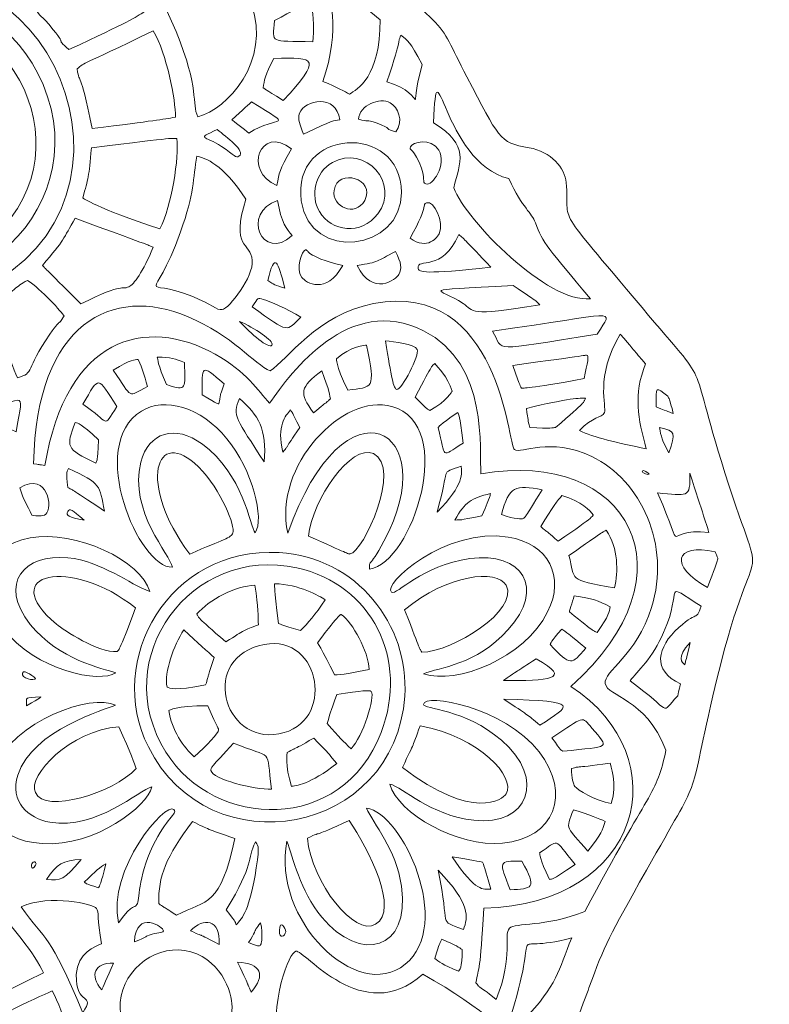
# Model space of a CAD drawing. Header units: inches. Extents: x 24 to 844, y 44 to 821.
# Tile 4 of 5: x 607 to 844, y 303 to 615. Entities that reach past the tile are written whole.
import ezdxf

# ---------------------------------------------------------------- set-up
doc = ezdxf.new("R2010")
doc.units = ezdxf.units.IN
doc.header["$MEASUREMENT"] = 0
doc.layers.add('Layer 1', color=7, linetype='Continuous')

msp = doc.modelspace()

# ---------------------------------------------------------------- linework, layer by layer
at = {"layer": 'Layer 1', "lineweight": 0}
for points, knots in [([(805.5, 345.81), (793.53, 324.5), (792.35, 322.42), (787.32, 308.6), (784.67, 301.33), (762.88, 244.6), (762.07, 241.9), (759.72, 233.99), (755.29, 213.09), (753.63, 211.59), (749.79, 208.12), (726.66, 210.12), (719.3, 203.53), (697.52, 184.05), (697.07, 179.56), (690.16, 177.04), (688.97, 177.47), (691.17, 175.37), (659.79, 195.78), (652.49, 195.78), (651.85, 196.6), (644.31, 192.7), (623.06, 181.73), (642.34, 187), (599.68, 199.52), (582.22, 204.64), (588.27, 200.49), (567.72, 221.21), (563.19, 241.92), (564.52, 240.27), (557.85, 248.77), (546.63, 263.09), (547.69, 262.17), (528.18, 272.92), (514.1, 280.68), (519.44, 280.46), (496.4, 280.19), (474.13, 291.97), (475.64, 291.25), (474.82, 294.48), (470.84, 310.23), (480.76, 296.52), (448.31, 338.26), (437.37, 352.33), (437.6, 353.79), (427.26, 355.05), (397.25, 358.69), (407.42, 355.65), (389.48, 364.18), (376.51, 370.34), (379.85, 369.41), (359.13, 367), (324.28, 362.96), (338.94, 364.49), (310.96, 353.71), (292.58, 346.63), (283.47, 352.09), (265.88, 343.82), (233.25, 328.48), (252.3, 336.95), (223.28, 311.89), (211.28, 310.49), (162.87, 312.96), (155.39, 308.4), (152.56, 306.67), (149.36, 302.88), (142.32, 297.03), (139.78, 294.92), (141.49, 295.9), (114.83, 280.22), (114.83, 280.22), (85.86, 280.29), (85.86, 280.29), (66.63, 293.45), (67.39, 292.75), (65.44, 295.06), (53.96, 308.55), (61.91, 305.04), (68.4, 318.7), (69.54, 321.1), (69.44, 320.28), (72.5, 338.91), (73.61, 345.62), (73.89, 347.34), (71.88, 352.44), (67.29, 364.13), (56.36, 383.58), (55.89, 385.48), (55.15, 388.5), (56.36, 403.28), (55.03, 412.4), (54.08, 418.84), (50.45, 423.5), (46.47, 430.24), (44.25, 433.99), (44.59, 431.76), (41.76, 446.17), (38.03, 465.22), (25.37, 475.76), (25.54, 481.66), (25.63, 484.59), (31.55, 494.84), (31.65, 500.71), (31.74, 506), (25.48, 526.45), (24.84, 530.47), (24.39, 533.32), (30.53, 572.11), (32.51, 576.19), (33.98, 577.25), (74.37, 599.7), (77.43, 600.57), (82.68, 602.06), (100.58, 601.9), (104.59, 603.28), (106.7, 604.01), (128.92, 614.39), (135.07, 617.02), (143, 620.41), (172.56, 629.34), (174.29, 629.95), (183.38, 633.15), (184.33, 631.07), (192.47, 642.95), (205.69, 662.25), (199.4, 651.97), (205.52, 662.36), (205.88, 684.12), (205.66, 688.46), (206.93, 690.31), (207.7, 691.43), (231.13, 704.15), (240.27, 709.05), (248.63, 713.53), (249.31, 713.56), (253.74, 722.03), (258.37, 730.9), (254.91, 726.54), (271.67, 741.51), (284.45, 752.91), (283.95, 751.89), (284.86, 752.43), (288.49, 752.3), (305.07, 747.84), (305.23, 747.75), (309.43, 745.59), (311.08, 732.11), (321.74, 731.6), (335.47, 730.93), (339.33, 732.33), (343.87, 737.57), (343.99, 737.71), (353.67, 749.56), (355.57, 755.7), (356.39, 758.3), (363.51, 779.13), (364.37, 783.59), (365.8, 791.04), (364.18, 800.32), (366.21, 802.45), (368.19, 804.52), (408.19, 806.02), (412.07, 805.98), (415.01, 805.94), (413.04, 806.66), (446.5, 793.09), (458.38, 788.27), (486.47, 795.25), (490.51, 793.12), (491.92, 792.39), (494.81, 788.65), (494.92, 786.31), (495.04, 783.69), (494.15, 783.75), (476.5, 751.6), (467.7, 735.58), (473.26, 732.85), (485.99, 721.16), (507.12, 701.77), (496.94, 708.57), (536.52, 689.37), (576.69, 669.86), (578.17, 657.32), (597.66, 728.98), (619.17, 808.07), (602.9, 821.48), (614.78, 817.41), (617.88, 816.35), (632.29, 783.15), (634.07, 775.58), (638.11, 758.41), (638.84, 750.82), (642.46, 746.48), (645.93, 742.31), (661.86, 736.13), (663.79, 733.55), (665.63, 731.07), (668.3, 710.08), (669.69, 706.37), (671.66, 701.12), (679.36, 693.18), (681.21, 689.17), (682.01, 687.45), (687.93, 662.61), (688.74, 659.59), (690.66, 652.45), (692.05, 651.72), (701.22, 644.51), (746.39, 608.97), (737.9, 617.31), (748.67, 596.96), (758.86, 577.71), (758.65, 576.06), (768.35, 574.48), (775.21, 573.35), (779.79, 567.96), (780.13, 563.46), (781.17, 549.62), (775.86, 557.58), (804.16, 523.89), (827.22, 496.42), (817.84, 511.27), (830.39, 471.63), (844.45, 427.22), (840.38, 460.72), (826.57, 400.98), (818.24, 364.92), (823.75, 378.23), (805.5, 345.81)], [0, 0, 0, 0, 1, 1, 1, 2, 2, 2, 3, 3, 3, 4, 4, 4, 5, 5, 5, 6, 6, 6, 7, 7, 7, 8, 8, 8, 9, 9, 9, 10, 10, 10, 11, 11, 11, 12, 12, 12, 13, 13, 13, 14, 14, 14, 15, 15, 15, 16, 16, 16, 17, 17, 17, 18, 18, 18, 19, 19, 19, 20, 20, 20, 21, 21, 21, 22, 22, 22, 23, 23, 23, 24, 24, 24, 25, 25, 25, 26, 26, 26, 27, 27, 27, 28, 28, 28, 29, 29, 29, 30, 30, 30, 31, 31, 31, 32, 32, 32, 33, 33, 33, 34, 34, 34, 35, 35, 35, 36, 36, 36, 37, 37, 37, 38, 38, 38, 39, 39, 39, 40, 40, 40, 41, 41, 41, 42, 42, 42, 43, 43, 43, 44, 44, 44, 45, 45, 45, 46, 46, 46, 47, 47, 47, 48, 48, 48, 49, 49, 49, 50, 50, 50, 51, 51, 51, 52, 52, 52, 53, 53, 53, 54, 54, 54, 55, 55, 55, 56, 56, 56, 57, 57, 57, 58, 58, 58, 59, 59, 59, 60, 60, 60, 61, 61, 61, 62, 62, 62, 63, 63, 63, 64, 64, 64, 65, 65, 65, 66, 66, 66, 67, 67, 67, 68, 68, 68, 69, 69, 69, 70, 70, 70, 71, 71, 71, 72, 72, 72, 73, 73, 73, 74, 74, 74, 75, 75, 75, 76, 76, 76, 76]), ([(560.41, 627.25), (533.25, 620.59), (512.97, 591.7), (522.25, 562.27), (530.63, 535.71), (559.62, 516.37), (588.92, 527.26), (653.25, 551.19), (620.86, 642.08), (560.41, 627.25)], [0, 0, 0, 0, 1, 1, 1, 2, 2, 2, 3, 3, 3, 3]), ([(663.43, 584.32), (672.78, 586.56), (686.67, 601.94), (680.47, 619.78), (673.28, 640.46), (649.34, 643.1), (639.82, 638.56), (642.68, 631.74), (648.68, 630.18), (656.52, 611.25), (664.09, 592.98), (661.35, 588.53), (663.43, 584.32)], [0, 0, 0, 0, 1, 1, 1, 2, 2, 2, 3, 3, 3, 4, 4, 4, 4]), ([(611.91, 618.61), (613.79, 615.39), (613.27, 617.34), (617.62, 611.87), (622.51, 605.71), (617.74, 610.11), (622.54, 605.55), (641.72, 614.41), (643.65, 615.71), (646.54, 617.61), (644.13, 622.68), (636.08, 633.94), (629.35, 638.99), (612.6, 620.38), (612.68, 619.81), (611.91, 618.61)], [0, 0, 0, 0, 1, 1, 1, 2, 2, 2, 3, 3, 3, 4, 4, 4, 5, 5, 5, 5]), ([(703.02, 595.52), (707.75, 593.63), (709.97, 592.25), (711.49, 591.47), (713.8, 592.9), (721.26, 596.9), (721.2, 615.02), (687.41, 641.76), (714.84, 628.65), (703.02, 595.52)], [0, 0, 0, 0, 1, 1, 1, 2, 2, 2, 3, 3, 3, 3]), ([(532.5, 599.27), (549.18, 627.75), (598.08, 632.99), (614.39, 594.54), (631.96, 553.1), (584.78, 513.51), (546.87, 539.05), (528.39, 551.51), (520.54, 578.85), (532.5, 599.27)], [0, 0, 0, 0, 1, 1, 1, 2, 2, 2, 3, 3, 3, 3]), ([(533.11, 575.52), (533.38, 543.62), (572.11, 526.44), (596.21, 544.54), (630.22, 570.07), (605.42, 624.75), (564.06, 615), (543.66, 610.19), (532.97, 592.24), (533.11, 575.52)], [0, 0, 0, 0, 1, 1, 1, 2, 2, 2, 3, 3, 3, 3]), ([(687.73, 614.75), (687.15, 607.22), (685.79, 608.44), (699.91, 608.06), (700.11, 611.8), (700.36, 615.14), (699.2, 620.6), (697.13, 619.94), (699.81, 621.27), (687.73, 614.75)], [0, 0, 0, 0, 1, 1, 1, 2, 2, 2, 3, 3, 3, 3]), ([(656.33, 584.18), (656.44, 589.58), (653.62, 604.18), (649.29, 611.53), (625.3, 599.76), (627.93, 601.94), (625.2, 599.43), (626.17, 593.55), (625.81, 600.89), (629.94, 580.6), (650.26, 583.13), (652.02, 583.43), (656.33, 584.18)], [0, 0, 0, 0, 1, 1, 1, 2, 2, 2, 3, 3, 3, 4, 4, 4, 4]), ([(727.74, 610.09), (726.42, 607.1), (728.53, 610.91), (723.32, 595.41), (737.39, 591.11), (729.36, 582.99), (734.52, 600.86), (730.45, 608.38), (730.04, 608.33), (727.74, 610.09)], [0, 0, 0, 0, 1, 1, 1, 2, 2, 2, 3, 3, 3, 3]), ([(770.34, 550.74), (769.14, 554.16), (766.49, 554.93), (761.91, 564.72), (740.65, 570.22), (739.11, 610.17), (738.12, 582.39), (749.86, 574.97), (746.45, 570.21), (744.51, 561.81), (748.5, 551.24), (774.25, 525.28), (787.79, 526.69), (774.51, 542.65), (772.58, 544.39), (770.34, 550.74)], [0, 0, 0, 0, 1, 1, 1, 2, 2, 2, 3, 3, 3, 4, 4, 4, 5, 5, 5, 5]), ([(687.53, 602.79), (684.59, 597.33), (684.49, 595.84), (684.15, 593.5), (685.8, 592.35), (683.69, 593.7), (690.48, 589.44), (702.87, 602.97), (700.91, 603.14), (687.53, 602.79)], [0, 0, 0, 0, 1, 1, 1, 2, 2, 2, 3, 3, 3, 3]), ([(679.61, 579.17), (688.9, 585.17), (694.69, 580.01), (680.45, 589.08), (680.04, 588.7), (677.55, 586.4), (674.24, 583.35), (674.6, 583.07), (678.18, 580.28), (679.61, 579.17)], [0, 0, 0, 0, 1, 1, 1, 2, 2, 2, 3, 3, 3, 3]), ([(708.36, 583.39), (707.43, 591.58), (697.15, 589.81), (695.65, 585.42), (695, 583.52), (695.73, 581.78), (696.93, 578.81), (706.58, 583.38), (706.31, 583.03), (708.36, 583.39)], [0, 0, 0, 0, 1, 1, 1, 2, 2, 2, 3, 3, 3, 3]), ([(726.17, 579.49), (728.72, 583.04), (726.83, 587.43), (724.34, 588.76), (721, 590.54), (714.78, 588.02), (714.27, 583.51), (717.82, 582.49), (716.33, 583.66), (720.21, 582.27), (725, 580.55), (722.61, 580.42), (726.17, 579.49)], [0, 0, 0, 0, 1, 1, 1, 2, 2, 2, 3, 3, 3, 4, 4, 4, 4]), ([(670.95, 574.93), (675.33, 572.08), (675.41, 571.13), (676.45, 571.81), (678.83, 573.37), (672.38, 577.94), (669.58, 580.24), (662.65, 577.12), (665.58, 578.43), (670.95, 574.93)], [0, 0, 0, 0, 1, 1, 1, 2, 2, 2, 3, 3, 3, 3]), ([(688.45, 562.57), (689.37, 566.97), (688.97, 566.93), (693.11, 574.15), (683, 581.89), (677.83, 566.98), (688.45, 562.57)], [0, 0, 0, 0, 1, 1, 1, 2, 2, 2, 2]), ([(727.9, 560.35), (727.78, 582.75), (692.91, 580.72), (696.21, 557.67), (699.02, 538.11), (728.01, 541.75), (727.9, 560.35)], [0, 0, 0, 0, 1, 1, 1, 2, 2, 2, 2]), ([(656.81, 577.38), (654.56, 577.5), (658.58, 578), (629.7, 574.51), (628.92, 564.89), (628.74, 564.99), (626.98, 558.65), (627.18, 558.53), (630.95, 555.53), (651.43, 548.84), (655.24, 556.17), (657.47, 571.61), (656.81, 577.38)], [0, 0, 0, 0, 1, 1, 1, 2, 2, 2, 3, 3, 3, 4, 4, 4, 4]), ([(735.61, 563.05), (737.74, 562.07), (742.35, 569.32), (739.77, 573.7), (737.31, 577.89), (731.23, 576.19), (730.81, 574.81), (730.38, 573.39), (731.27, 574.93), (733.49, 569.93), (736.02, 564.26), (734.16, 563.72), (735.61, 563.05)], [0, 0, 0, 0, 1, 1, 1, 2, 2, 2, 3, 3, 3, 4, 4, 4, 4]), ([(706.08, 569.85), (716.34, 575.61), (727.7, 563.19), (720.42, 553.57), (715.22, 546.69), (705.7, 547.93), (701.95, 554.3), (698.99, 559.31), (700.46, 566.7), (706.08, 569.85)], [0, 0, 0, 0, 1, 1, 1, 2, 2, 2, 3, 3, 3, 3]), ([(661.86, 527.39), (667.69, 525.01), (669.46, 522.97), (671.11, 523.26), (673.43, 523.65), (681.13, 533.73), (680.68, 538.83), (680.16, 544.72), (673.73, 542.52), (678.66, 558.27), (671.23, 569.53), (665.87, 571.11), (663.14, 571.88), (661.86, 564.67), (662.41, 560.29), (657.94, 547.85), (649.04, 523.05), (644.93, 534.29), (661.86, 527.39)], [0, 0, 0, 0, 1, 1, 1, 2, 2, 2, 3, 3, 3, 4, 4, 4, 5, 5, 5, 6, 6, 6, 6]), ([(716.28, 557.82), (719.96, 564.66), (707.72, 568.29), (706.58, 561.02), (705.77, 555.89), (713.35, 552.37), (716.28, 557.82)], [0, 0, 0, 0, 1, 1, 1, 2, 2, 2, 2]), ([(730.68, 545.87), (736.18, 541.87), (739.41, 546.16), (739.99, 547.52), (741.36, 550.75), (738.39, 558.04), (735.84, 557.06), (734.36, 556.49), (736.95, 557.3), (730.68, 545.87)], [0, 0, 0, 0, 1, 1, 1, 2, 2, 2, 3, 3, 3, 3]), ([(688.69, 557.79), (677.04, 554.06), (683.8, 538), (693.28, 546.74), (691.68, 548.66), (689.81, 550.81), (688.69, 557.79)], [0, 0, 0, 0, 1, 1, 1, 2, 2, 2, 2]), ([(614.18, 537.26), (614.99, 536.44), (614.18, 537.26), (626.36, 525.08), (640.73, 532.22), (638.87, 529.24), (641.61, 530.52), (643.14, 531.23), (646.06, 535.16), (649.29, 542.99), (646.89, 544.03), (651.67, 542.25), (624.57, 552.18), (620.72, 545.53), (621.28, 545.43), (614.18, 537.26)], [0, 0, 0, 0, 1, 1, 1, 2, 2, 2, 3, 3, 3, 4, 4, 4, 5, 5, 5, 5]), ([(756.27, 536.66), (748.31, 545.17), (747.92, 545.43), (746.07, 547.06), (740.92, 534.89), (732.76, 539.81), (733.19, 536.42), (733.37, 535), (735.25, 534.44), (756.27, 536.66)], [0, 0, 0, 0, 1, 1, 1, 2, 2, 2, 3, 3, 3, 3]), ([(709.35, 537.26), (696.89, 540.18), (698.76, 542.33), (697.52, 542.15), (696.41, 541.99), (694.36, 536.12), (696.35, 533.48), (697.65, 531.75), (704.11, 527.78), (709.35, 537.26)], [0, 0, 0, 0, 1, 1, 1, 2, 2, 2, 3, 3, 3, 3]), ([(685.58, 532.48), (687.59, 531.16), (687.77, 531.03), (690.96, 530.09), (688.88, 538.67), (687.74, 541.71), (685.58, 532.48)], [0, 0, 0, 0, 1, 1, 1, 2, 2, 2, 2]), ([(713.88, 537.26), (718.69, 527.14), (726.3, 532.89), (727.12, 534.36), (728.22, 536.34), (727.84, 538.01), (726.06, 541.67), (719.78, 538.54), (721.01, 538.29), (713.88, 537.26)], [0, 0, 0, 0, 1, 1, 1, 2, 2, 2, 3, 3, 3, 3]), ([(621.12, 521.32), (620.49, 522.1), (613.79, 529.95), (609.45, 532.49), (605.24, 530.47), (606.19, 529.22), (598.3, 525.55), (599.22, 522.1), (603.77, 506.95), (606.26, 501.69), (611.91, 503.33), (608.47, 503.73), (616.6, 515.52), (620.94, 521.82), (618.56, 517.14), (621.12, 521.32)], [0, 0, 0, 0, 1, 1, 1, 2, 2, 2, 3, 3, 3, 4, 4, 4, 5, 5, 5, 5]), ([(811.71, 383.79), (805.22, 400.67), (793.09, 400.57), (792.48, 404.94), (791.93, 408.77), (802.42, 413.78), (807.15, 428.93), (813.35, 448.79), (803.85, 469.25), (788.2, 476.76), (774.85, 483.15), (765.91, 477.5), (763.71, 478.98), (761.8, 480.26), (759.05, 532.81), (719.12, 525.17), (701.02, 521.71), (691.91, 507.37), (686.32, 503.85), (681.39, 506.06), (674.35, 515.07), (660.33, 521.02), (636.53, 531.1), (612.24, 519.37), (611.43, 474.45), (614.76, 473.97), (611.43, 474.45), (615, 473.94), (621.75, 514.55), (646.77, 521.43), (668.95, 509.13), (678.85, 503.64), (682.43, 497.63), (686.18, 493.67), (693.14, 503.7), (711.39, 528.36), (734.92, 516.56), (755.87, 506.05), (752.45, 478.59), (753.1, 471.24), (799.85, 479.51), (821.9, 439.73), (781.58, 404), (816.17, 381.44), (804.03, 335.01), (754, 333.79), (752.87, 313.28), (752.43, 315.51), (751.48, 310.23), (753.79, 307.44), (751.17, 310.38), (757.96, 304.89), (763.63, 319.31), (760, 325.14), (762.17, 327.44), (764.04, 329.4), (773.32, 327.64), (785.98, 332.78), (806.91, 371.99), (808.59, 369.37), (811.71, 383.79)], [0, 0, 0, 0, 1, 1, 1, 2, 2, 2, 3, 3, 3, 4, 4, 4, 5, 5, 5, 6, 6, 6, 7, 7, 7, 8, 8, 8, 9, 9, 9, 10, 10, 10, 11, 11, 11, 12, 12, 12, 13, 13, 13, 14, 14, 14, 15, 15, 15, 16, 16, 16, 17, 17, 17, 18, 18, 18, 19, 19, 19, 20, 20, 20, 20]), ([(763.32, 530.93), (731.66, 529.06), (739.61, 530.48), (747.45, 525.22), (751.04, 522.81), (748.6, 520.83), (771.72, 524.82), (770.47, 526.06), (772.47, 524.7), (763.32, 530.93)], [0, 0, 0, 0, 1, 1, 1, 2, 2, 2, 3, 3, 3, 3]), ([(696.09, 520.9), (691.81, 523.55), (685.97, 526), (684.16, 526.49), (682.27, 526.99), (682.64, 527.24), (680.69, 524.12), (692.56, 515.56), (691.32, 516.29), (696.09, 520.9)], [0, 0, 0, 0, 1, 1, 1, 2, 2, 2, 3, 3, 3, 3]), ([(756.75, 516.48), (760.72, 509.91), (755.01, 510.04), (789.94, 515.52), (795.51, 524.28), (796.9, 521.86), (756.75, 516.48)], [0, 0, 0, 0, 1, 1, 1, 2, 2, 2, 2]), ([(686.86, 512), (687.82, 513.33), (681.09, 517.59), (676.65, 519.55), (680.23, 515.71), (685.9, 510.68), (686.86, 512)], [0, 0, 0, 0, 1, 1, 1, 2, 2, 2, 2]), ([(797.23, 515.48), (789.11, 501.85), (793.03, 492.51), (792.19, 490.67), (791.36, 488.86), (788.49, 489.58), (784.33, 484.96), (788.55, 482.95), (796.58, 480.96), (805.47, 479.23), (802.85, 488.66), (801.37, 496.44), (805.22, 506.09), (801.61, 510.36), (804.17, 507.36), (797.23, 515.48)], [0, 0, 0, 0, 1, 1, 1, 2, 2, 2, 3, 3, 3, 4, 4, 4, 5, 5, 5, 5]), ([(716.87, 512.05), (716.59, 512.01), (711.76, 511.65), (707.36, 507.73), (707.37, 507.64), (706.92, 506.18), (710.91, 497.75), (718.86, 498.94), (719.83, 497.61), (716.87, 512.05)], [0, 0, 0, 0, 1, 1, 1, 2, 2, 2, 3, 3, 3, 3]), ([(726.48, 498.01), (728.04, 497.77), (733.74, 508.9), (732.91, 510.66), (732.03, 512.51), (725.6, 513.04), (722.84, 513.38), (724.76, 501.74), (725.37, 498.18), (726.48, 498.01)], [0, 0, 0, 0, 1, 1, 1, 2, 2, 2, 3, 3, 3, 3]), ([(650.6, 508.24), (650.77, 507.36), (650.6, 506.24), (653.46, 499.52), (660.36, 497.3), (659.24, 498.31), (659.23, 506.52), (656.22, 507.75), (654.9, 508.13), (650.6, 508.24)], [0, 0, 0, 0, 1, 1, 1, 2, 2, 2, 3, 3, 3, 3]), ([(786.57, 508.8), (786.38, 508.88), (787.51, 508.93), (763.2, 505.61), (765.89, 497.89), (765.42, 499.53), (765.93, 498.45), (766.65, 498.47), (767.72, 498.04), (785.76, 501.43), (786.86, 506.46), (787.47, 508.87), (786.57, 508.8)], [0, 0, 0, 0, 1, 1, 1, 2, 2, 2, 3, 3, 3, 4, 4, 4, 4]), ([(647.49, 498.93), (646.42, 503.04), (646.01, 504.12), (644.51, 507.52), (643.3, 507.33), (642.4, 507.68), (636.63, 504.06), (643.08, 494.93), (640.82, 495.5), (647.49, 498.93)], [0, 0, 0, 0, 1, 1, 1, 2, 2, 2, 3, 3, 3, 3]), ([(670.09, 493.45), (671.09, 498.4), (670.07, 494.45), (671.73, 499.81), (664.2, 506.39), (664.78, 505.49), (664.81, 496.3), (670.2, 492.94), (669.64, 493.61), (670.09, 493.45)], [0, 0, 0, 0, 1, 1, 1, 2, 2, 2, 3, 3, 3, 3]), ([(743.98, 497.5), (742.46, 502.06), (739.6, 505), (738.48, 506.21), (737.33, 504.96), (738.41, 507.19), (732.27, 495.58), (736.95, 490.8), (735.79, 492.06), (736.87, 491.32), (742.51, 494.36), (743.93, 497.43), (743.98, 497.5)], [0, 0, 0, 0, 1, 1, 1, 2, 2, 2, 3, 3, 3, 4, 4, 4, 4]), ([(637.82, 492.6), (631.45, 502.31), (632.49, 502.56), (626.96, 493.32), (635.89, 487.7), (632.99, 485.09), (637.82, 492.6)], [0, 0, 0, 0, 1, 1, 1, 2, 2, 2, 2]), ([(717.84, 441.14), (731.37, 443.13), (745.69, 486.82), (724.9, 492.63), (709.33, 496.99), (687.23, 473.92), (691.91, 452.48), (709.88, 503.75), (741.62, 485.61), (722.39, 449.96), (717.37, 440.64), (717.82, 444.41), (717.84, 441.14)], [0, 0, 0, 0, 1, 1, 1, 2, 2, 2, 3, 3, 3, 4, 4, 4, 4]), ([(702.66, 503.94), (695.8, 498.63), (695.44, 497.03), (700.03, 490.57), (705.79, 495.3), (703.17, 493.02), (705.44, 495), (705.27, 495.82), (705.11, 497.66), (702.66, 503.94)], [0, 0, 0, 0, 1, 1, 1, 2, 2, 2, 3, 3, 3, 3]), ([(587.79, 483.29), (593.31, 487.9), (597.87, 488.34), (605.94, 484.6), (608, 499.96), (610.82, 494.04), (587.84, 489.88), (581.57, 488.74), (575.56, 490.12), (587.79, 483.29)], [0, 0, 0, 0, 1, 1, 1, 2, 2, 2, 3, 3, 3, 3]), ([(812.34, 495.86), (808.33, 498.92), (808.63, 499.26), (808.57, 492.48), (813.53, 490.54), (811.71, 491.26), (814.04, 490.34), (812.83, 495.23), (812.61, 495.17), (812.34, 495.86)], [0, 0, 0, 0, 1, 1, 1, 2, 2, 2, 3, 3, 3, 3]), ([(681.58, 452.57), (684.6, 457.05), (680.77, 472.6), (672.66, 482.42), (664.35, 492.47), (652.85, 495.67), (645.54, 491.13), (628.08, 480.31), (644.81, 441.38), (655.37, 441.73), (654.78, 445.54), (641.47, 459.42), (645.4, 474.97), (647.8, 484.5), (656.3, 486.99), (664.87, 480.69), (677.75, 471.21), (680.06, 454.69), (681.58, 452.57)], [0, 0, 0, 0, 1, 1, 1, 2, 2, 2, 3, 3, 3, 4, 4, 4, 5, 5, 5, 6, 6, 6, 6]), ([(684.45, 475.04), (685.35, 485.34), (682.64, 489.91), (676.63, 495.11), (674.17, 489.6), (675.75, 488.68), (684.45, 475.04)], [0, 0, 0, 0, 1, 1, 1, 2, 2, 2, 2]), ([(767.5, 492), (768.09, 487.84), (767.94, 488.7), (768.57, 485.91), (775.32, 485.56), (776.02, 485.89), (776.7, 485.96), (786.81, 494.61), (785.44, 493.71), (786.27, 495.21), (784.66, 495.25), (781.05, 495.35), (767.5, 492)], [0, 0, 0, 0, 1, 1, 1, 2, 2, 2, 3, 3, 3, 4, 4, 4, 4]), ([(695.73, 485.91), (692.96, 491.63), (693.54, 490.32), (692.75, 491.52), (691.22, 489.67), (688.32, 486.49), (690.37, 478.2), (692.71, 481.09), (690.36, 478.2), (695.73, 485.91)], [0, 0, 0, 0, 1, 1, 1, 2, 2, 2, 3, 3, 3, 3]), ([(745.76, 490.69), (739.48, 486.5), (739.85, 486.21), (739.56, 485.91), (742.04, 476.04), (740.18, 476.43), (747.44, 481.02), (746.08, 491.13), (746.4, 488.88), (745.76, 490.69)], [0, 0, 0, 0, 1, 1, 1, 2, 2, 2, 3, 3, 3, 3]), ([(601.76, 471.54), (609.67, 478.65), (593.01, 486.85), (590.22, 475.74), (593.42, 474.38), (594.13, 475.46), (597.59, 473.95), (600.55, 472.67), (598.54, 472.82), (601.76, 471.54)], [0, 0, 0, 0, 1, 1, 1, 2, 2, 2, 3, 3, 3, 3]), ([(624.57, 487.58), (621.62, 479.66), (621.6, 479.3), (631.12, 474.67), (631.7, 476.4), (631.48, 474.14), (631.97, 482.09), (626.14, 487.55), (625.71, 487.12), (624.57, 487.58)], [0, 0, 0, 0, 1, 1, 1, 2, 2, 2, 3, 3, 3, 3]), ([(660.87, 445.91), (671.89, 450.72), (673.93, 450.99), (674.53, 452.57), (675.28, 454.53), (671.07, 466.1), (663.63, 473.47), (650.21, 486.76), (644.06, 468.26), (660.87, 445.91)], [0, 0, 0, 0, 1, 1, 1, 2, 2, 2, 3, 3, 3, 3]), ([(809.64, 485.91), (810.17, 483.15), (810.45, 481.86), (812.63, 477.91), (814.85, 484.39), (814.76, 484.75), (809.64, 485.91)], [0, 0, 0, 0, 1, 1, 1, 2, 2, 2, 2]), ([(711.59, 445.92), (715.92, 446.51), (728.13, 473.42), (719.03, 477.7), (712.15, 480.94), (699.67, 463.28), (698.48, 451.52), (710.9, 446.08), (711.21, 445.87), (711.59, 445.92)], [0, 0, 0, 0, 1, 1, 1, 2, 2, 2, 3, 3, 3, 3]), ([(739.2, 459.17), (747.97, 467.76), (747, 471.91), (746.84, 473.73), (739.76, 471.05), (743.55, 474.11), (739.2, 459.17)], [0, 0, 0, 0, 1, 1, 1, 2, 2, 2, 2]), ([(610.89, 458.25), (612.4, 457.95), (614.25, 457.69), (615.26, 458.51), (617.56, 460.39), (616.15, 472.01), (607.04, 466.91), (608.16, 463.02), (609.33, 461.52), (610.89, 458.25)], [0, 0, 0, 0, 1, 1, 1, 2, 2, 2, 3, 3, 3, 3]), ([(633.88, 459.52), (632.19, 467.7), (632.98, 468.15), (622.42, 473.02), (622.25, 472.47), (621.41, 471.96), (622.3, 466.93), (624.56, 465.71), (621.63, 467.58), (633.88, 459.52)], [0, 0, 0, 0, 1, 1, 1, 2, 2, 2, 3, 3, 3, 3]), ([(806.42, 471.23), (806.46, 471.41), (804.31, 472.8), (804.13, 472.17), (804, 471.68), (806.3, 470.65), (806.42, 471.23)], [0, 0, 0, 0, 1, 1, 1, 2, 2, 2, 2]), ([(819.23, 471.5), (819.59, 463.29), (818.42, 464.48), (809.05, 465.26), (818.84, 443.2), (809.51, 454.67), (825.32, 452.76), (824.84, 454.26), (823.3, 459.1), (819.23, 471.5)], [0, 0, 0, 0, 1, 1, 1, 2, 2, 2, 3, 3, 3, 3]), ([(766.51, 457.11), (767.39, 458.08), (766.42, 456.31), (772.51, 466.21), (764.04, 467.94), (761.94, 467.38), (759.61, 458.45), (763.9, 456.64), (766.2, 457.11), (766.51, 457.11)], [0, 0, 0, 0, 1, 1, 1, 2, 2, 2, 3, 3, 3, 3]), ([(753.41, 457.97), (756.53, 465.41), (755.73, 463.6), (756.15, 465.02), (749.92, 463.64), (748.18, 462.38), (744.81, 456.66), (747.28, 456.75), (745.32, 456.42), (753.41, 457.97)], [0, 0, 0, 0, 1, 1, 1, 2, 2, 2, 3, 3, 3, 3]), ([(777.53, 449.97), (789.84, 458.29), (788.51, 458.14), (788.67, 458.33), (787.59, 459.59), (785.16, 462.6), (778.72, 464.42), (777.59, 463.03), (775.68, 460.74), (772.03, 454.63), (774.89, 452.07), (771.74, 455.03), (777.53, 449.97)], [0, 0, 0, 0, 1, 1, 1, 2, 2, 2, 3, 3, 3, 4, 4, 4, 4]), ([(622.21, 459.33), (621.6, 458.24), (622.35, 457.45), (627.43, 456.66), (623.48, 460.02), (622.84, 460.47), (622.21, 459.33)], [0, 0, 0, 0, 1, 1, 1, 2, 2, 2, 2]), ([(648.2, 434.06), (645.66, 443.7), (624.63, 453.7), (610.29, 451.04), (595.59, 448.31), (592.48, 435.08), (601.75, 422.52), (611.89, 408.77), (632.62, 404.98), (637.43, 408.29), (633.27, 409.8), (619.53, 412.21), (610.35, 423.65), (599.97, 436.58), (608.55, 446.15), (622.28, 444.72), (633.06, 443.6), (641.86, 436.29), (648.2, 434.06)], [0, 0, 0, 0, 1, 1, 1, 2, 2, 2, 3, 3, 3, 4, 4, 4, 5, 5, 5, 6, 6, 6, 6]), ([(734.88, 408.03), (745.42, 404.45), (766.91, 412.91), (774.24, 427.6), (779.82, 438.77), (774.55, 449.19), (761.76, 451.27), (741.85, 454.5), (721.52, 436.12), (724.8, 433.83), (726.37, 432.73), (734.26, 442.36), (749.58, 444.47), (766.13, 446.76), (773.71, 435.09), (761.77, 421.98), (751.44, 410.63), (740.14, 410.09), (734.88, 408.03)], [0, 0, 0, 0, 1, 1, 1, 2, 2, 2, 3, 3, 3, 4, 4, 4, 5, 5, 5, 6, 6, 6, 6]), ([(780.99, 445.43), (783.23, 437.38), (780.08, 438), (795.44, 435.17), (796.57, 440.29), (796.67, 447.73), (792.81, 453.43), (790.93, 452.38), (792.67, 453.64), (780.99, 445.43)], [0, 0, 0, 0, 1, 1, 1, 2, 2, 2, 3, 3, 3, 3]), ([(653.33, 383.16), (634.62, 413.12), (661.51, 448.92), (694.79, 441.54), (718.78, 436.22), (730.31, 412.49), (721.51, 389.43), (709.27, 357.3), (668.64, 358.63), (653.33, 383.16)], [0, 0, 0, 0, 1, 1, 1, 2, 2, 2, 3, 3, 3, 3]), ([(827.3, 446.58), (814.42, 449.47), (812.59, 442.07), (824.88, 435.31), (829.05, 446.77), (828.34, 443.36), (827.3, 446.58)], [0, 0, 0, 0, 1, 1, 1, 2, 2, 2, 2]), ([(689.22, 446.34), (654.22, 448.35), (633.99, 412.32), (647.77, 384.85), (667.19, 346.17), (725.97, 356.94), (728.97, 400.97), (730.49, 423.42), (713.81, 444.92), (689.22, 446.34)], [0, 0, 0, 0, 1, 1, 1, 2, 2, 2, 3, 3, 3, 3]), ([(643.67, 428.84), (623.23, 445.3), (599.25, 439.86), (618.68, 423.7), (620.99, 421.78), (631.83, 414.57), (637.9, 415.04), (638.37, 415.68), (638.11, 413.89), (643.67, 428.84)], [0, 0, 0, 0, 1, 1, 1, 2, 2, 2, 3, 3, 3, 3]), ([(734.38, 414.8), (743.97, 415.01), (765.39, 428.05), (761.05, 436.05), (758.24, 441.21), (742.46, 439.54), (728.93, 428.24), (734.6, 413.84), (733.19, 416.79), (734.38, 414.8)], [0, 0, 0, 0, 1, 1, 1, 2, 2, 2, 3, 3, 3, 3]), ([(687.73, 436.48), (687.8, 434.52), (687.53, 436.63), (688.93, 423.94), (691.31, 423.07), (688.96, 423.82), (695.97, 421.67), (698.28, 424.08), (700.64, 426.52), (703.73, 431.46), (701.9, 432.6), (695.63, 436.39), (687.73, 436.48)], [0, 0, 0, 0, 1, 1, 1, 2, 2, 2, 3, 3, 3, 4, 4, 4, 4]), ([(816.29, 404.81), (807.24, 408.97), (808.81, 416.4), (815.77, 422.62), (822.43, 428.58), (821.15, 424.44), (822.82, 429.45), (810.15, 437.32), (817.29, 435.38), (810.98, 421.07), (807.45, 413.04), (802.63, 408.72), (800.33, 405.79), (814.31, 395.72), (809.5, 394.83), (815.44, 401.01), (816.34, 405.06), (815.9, 403.08), (816.29, 404.81)], [0, 0, 0, 0, 1, 1, 1, 2, 2, 2, 3, 3, 3, 4, 4, 4, 5, 5, 5, 6, 6, 6, 6]), ([(681.52, 436), (675.42, 435.93), (666.9, 431.38), (663.14, 426.93), (663.93, 425.62), (662.64, 426.38), (672.33, 418.09), (678.71, 422.17), (677.67, 421.64), (682.6, 423.46), (682.52, 426.2), (682.55, 428.86), (681.52, 436)], [0, 0, 0, 0, 1, 1, 1, 2, 2, 2, 3, 3, 3, 4, 4, 4, 4]), ([(782.66, 432.66), (782.56, 432.32), (781.21, 427.98), (781.11, 427.64), (789.97, 420.39), (788.49, 421.78), (789.94, 421.08), (793.86, 426.51), (793.7, 427.73), (794, 429.2), (790.1, 431.28), (788.56, 431.82), (782.66, 432.66)], [0, 0, 0, 0, 1, 1, 1, 2, 2, 2, 3, 3, 3, 4, 4, 4, 4]), ([(706.75, 407.69), (706.85, 407.69), (707.58, 407.23), (717.7, 409.37), (717.38, 415.19), (712.55, 424.07), (708.85, 426.81), (708.61, 426.61), (708.81, 427.71), (701.35, 417.85), (704.33, 412.48), (704.5, 412.28), (706.75, 407.69)], [0, 0, 0, 0, 1, 1, 1, 2, 2, 2, 3, 3, 3, 4, 4, 4, 4]), ([(658.96, 421.91), (655.87, 416.9), (652.66, 408.6), (653.68, 403.74), (654.57, 403.49), (655.8, 402.52), (665.91, 404.48), (667.23, 408.48), (666.02, 405.94), (668.63, 413.19), (666.59, 414.91), (663.36, 417.81), (658.96, 421.91)], [0, 0, 0, 0, 1, 1, 1, 2, 2, 2, 3, 3, 3, 4, 4, 4, 4]), ([(682.69, 416.87), (663.75, 411.55), (672.31, 384.04), (690.83, 389.38), (707.22, 394.1), (701.89, 422.26), (682.69, 416.87)], [0, 0, 0, 0, 1, 1, 1, 2, 2, 2, 2]), ([(778.72, 422.15), (775.03, 418.02), (775.24, 417.63), (775.02, 417.25), (781.64, 410.26), (781.74, 410.87), (786.32, 416.06), (780.68, 420.78), (781.58, 420.06), (778.72, 422.15)], [0, 0, 0, 0, 1, 1, 1, 2, 2, 2, 3, 3, 3, 3]), ([(819.42, 417.9), (814.64, 412.97), (816.98, 411.66), (817.67, 410.79), (818.16, 412.88), (817.53, 410.33), (819.42, 417.9)], [0, 0, 0, 0, 1, 1, 1, 2, 2, 2, 2]), ([(760.21, 405.91), (774.09, 405.78), (782.8, 406.09), (770.6, 412.72), (763.74, 408.28), (767.06, 410.46), (760.21, 405.91)], [0, 0, 0, 0, 1, 1, 1, 2, 2, 2, 2]), ([(612.03, 406.51), (612.04, 406.55), (608.31, 409.69), (607.87, 408.25), (607.32, 406.47), (611.83, 405.61), (612.03, 406.51)], [0, 0, 0, 0, 1, 1, 1, 2, 2, 2, 2]), ([(707.44, 401.49), (705.17, 395), (705.53, 396.15), (704.45, 392.3), (708.27, 387.67), (709.44, 386.66), (711.97, 384.3), (715.65, 387.85), (719.74, 401.03), (718.33, 402.39), (717.78, 402.94), (715.47, 402.67), (707.44, 401.49)], [0, 0, 0, 0, 1, 1, 1, 2, 2, 2, 3, 3, 3, 4, 4, 4, 4]), ([(637.35, 398.03), (629.61, 401.78), (605.61, 393.48), (598.38, 377.66), (593.06, 366.04), (598.99, 355.23), (614.13, 354.27), (631.11, 353.2), (647.59, 366.25), (648.85, 372.19), (644.84, 371.35), (631.54, 358.51), (616.58, 361.03), (609.63, 362.19), (603.81, 367.58), (606.43, 375.91), (610.95, 390.25), (634.37, 396.82), (637.35, 398.03)], [0, 0, 0, 0, 1, 1, 1, 2, 2, 2, 3, 3, 3, 4, 4, 4, 5, 5, 5, 6, 6, 6, 6]), ([(609.17, 397.91), (614.13, 400.66), (613.6, 400.59), (613.71, 400.67), (608.45, 400.39), (609.13, 400.77), (609.17, 397.91)], [0, 0, 0, 0, 1, 1, 1, 2, 2, 2, 2]), ([(724.29, 373.07), (726.68, 363.71), (745.88, 353.13), (759.96, 354.38), (776.38, 355.84), (781.81, 370.08), (771.53, 383.31), (760.44, 397.58), (735.1, 401.95), (734.92, 398.32), (734.85, 396.87), (748.09, 396.92), (759.6, 386.98), (773.94, 374.6), (768.05, 359.74), (750.9, 361.64), (736.82, 363.19), (728.43, 372.12), (724.29, 373.07)], [0, 0, 0, 0, 1, 1, 1, 2, 2, 2, 3, 3, 3, 4, 4, 4, 5, 5, 5, 6, 6, 6, 6]), ([(760.33, 399.94), (768.32, 394.73), (767.31, 395.44), (771.79, 391.7), (781.36, 398.09), (785.27, 399.33), (760.33, 399.94)], [0, 0, 0, 0, 1, 1, 1, 2, 2, 2, 2]), ([(654.26, 396.39), (655.13, 390.3), (658.9, 384.68), (662.24, 381.74), (666.47, 385.36), (669.93, 389.31), (670, 390.23), (670.05, 390.9), (669.88, 390.17), (666.6, 397.91), (656.15, 397.77), (654.46, 396.46), (654.26, 396.39)], [0, 0, 0, 0, 1, 1, 1, 2, 2, 2, 3, 3, 3, 4, 4, 4, 4]), ([(779.08, 383.46), (794.27, 385.16), (793.88, 384.18), (788.28, 390.82), (784.96, 394.76), (785.97, 394.61), (775.61, 387.76), (778.95, 382.91), (777.9, 384.47), (779.08, 383.46)], [0, 0, 0, 0, 1, 1, 1, 2, 2, 2, 3, 3, 3, 3]), ([(643.91, 377.97), (643.4, 379.35), (642.19, 382.99), (638.42, 391.22), (623.05, 390.08), (609.46, 375.85), (611.96, 370.39), (615.07, 363.62), (636.6, 370.22), (643.91, 377.97)], [0, 0, 0, 0, 1, 1, 1, 2, 2, 2, 3, 3, 3, 3]), ([(761.07, 370), (764.21, 375.33), (752.78, 387.89), (733.82, 391.58), (731.09, 384), (732.5, 387.27), (728.21, 378.33), (750.8, 361.23), (760, 368.18), (761.07, 370)], [0, 0, 0, 0, 1, 1, 1, 2, 2, 2, 3, 3, 3, 3]), ([(707.44, 379.64), (702.48, 385.34), (707.9, 379.61), (700.15, 387.64), (691.95, 382.9), (695.7, 385.37), (691.72, 383.05), (691.71, 382.96), (690.92, 379.21), (693.11, 372.36), (694.09, 372.53), (699.05, 372.86), (707.44, 379.64)], [0, 0, 0, 0, 1, 1, 1, 2, 2, 2, 3, 3, 3, 4, 4, 4, 4]), ([(686.78, 371.52), (684.93, 385.15), (687.71, 380.67), (674.72, 386.09), (667.59, 378.19), (667.43, 378.23), (667.59, 377.34), (668.03, 374.79), (681.45, 371.11), (686.78, 371.52)], [0, 0, 0, 0, 1, 1, 1, 2, 2, 2, 3, 3, 3, 3]), ([(794, 379.71), (780.96, 377.91), (785.12, 378.91), (781.78, 378.02), (781.82, 374.94), (782.38, 373.08), (782.87, 372.36), (783.56, 371.32), (789.24, 367.77), (794.37, 366.94), (796.41, 373.08), (794.07, 379.49), (794, 379.71)], [0, 0, 0, 0, 1, 1, 1, 2, 2, 2, 3, 3, 3, 4, 4, 4, 4]), ([(644.15, 334.99), (645.02, 336.26), (644.31, 343.1), (649.23, 353.55), (653.4, 362.38), (657.1, 363.69), (655.85, 365.01), (653.27, 367.75), (634.68, 345.97), (638.29, 329.16), (643.42, 336.24), (642.96, 333.22), (644.15, 334.99)], [0, 0, 0, 0, 1, 1, 1, 2, 2, 2, 3, 3, 3, 4, 4, 4, 4]), ([(691.67, 355.05), (686.67, 330.36), (713.79, 303.51), (729.11, 316.04), (744.48, 328.62), (728.32, 363.98), (716.84, 365.47), (719.02, 360.52), (726.27, 352.57), (727.93, 340.77), (730.82, 320.23), (714.84, 316.39), (702.72, 330.99), (695.73, 339.41), (693.53, 349.84), (691.67, 355.05)], [0, 0, 0, 0, 1, 1, 1, 2, 2, 2, 3, 3, 3, 4, 4, 4, 5, 5, 5, 5]), ([(786.96, 351.82), (791.51, 357.75), (791.56, 358.33), (792.45, 361.25), (790.54, 362.22), (787.44, 363.34), (782.42, 364.96), (779.61, 358.4), (780.35, 359.71), (786.96, 351.82)], [0, 0, 0, 0, 1, 1, 1, 2, 2, 2, 3, 3, 3, 3]), ([(698.12, 356), (699.59, 341.6), (713.17, 324.77), (719.71, 328.72), (727.35, 333.28), (717.54, 352.31), (711.38, 361.61), (698.69, 355.67), (703.99, 358.69), (698.12, 356)], [0, 0, 0, 0, 1, 1, 1, 2, 2, 2, 3, 3, 3, 3]), ([(661.7, 361.25), (653.45, 350.14), (650.85, 343.9), (651.03, 335.3), (654.13, 332.98), (650.75, 335.58), (656.66, 331.57), (666.49, 336.43), (670.49, 334.42), (675.2, 355.88), (665.86, 359.09), (667.21, 358.56), (661.7, 361.25)], [0, 0, 0, 0, 1, 1, 1, 2, 2, 2, 3, 3, 3, 4, 4, 4, 4]), ([(774.78, 342.87), (776.06, 343.25), (774.7, 341.99), (782.9, 347.64), (775.85, 356.42), (778.17, 355.54), (771.67, 351.34), (771.8, 350.72), (771.52, 349.85), (774.78, 342.87)], [0, 0, 0, 0, 1, 1, 1, 2, 2, 2, 3, 3, 3, 3]), ([(681.67, 354.85), (678.87, 348.91), (681.47, 348.29), (672.45, 333.31), (676.11, 328.46), (675.05, 329.72), (675.55, 328.54), (677.68, 330.75), (679.77, 333.06), (681.95, 346.6), (683.17, 354.2), (682.29, 353.86), (681.67, 354.85)], [0, 0, 0, 0, 1, 1, 1, 2, 2, 2, 3, 3, 3, 4, 4, 4, 4]), ([(612.18, 347.84), (611.98, 349.24), (610.51, 348.16), (610.72, 347.13), (611.06, 345.43), (612.22, 347.61), (612.18, 347.84)], [0, 0, 0, 0, 1, 1, 1, 2, 2, 2, 2]), ([(626.48, 349.19), (620.62, 349.05), (618.9, 347.77), (615.49, 342.87), (620.1, 342.57), (621.02, 342.59), (626.48, 349.19)], [0, 0, 0, 0, 1, 1, 1, 2, 2, 2, 2]), ([(753.55, 348.37), (752.83, 348.52), (750.22, 349.13), (743.97, 350.03), (751.84, 338.5), (753.65, 339.93), (756.27, 339.88), (753.61, 349.01), (753.97, 347.47), (753.55, 348.37)], [0, 0, 0, 0, 1, 1, 1, 2, 2, 2, 3, 3, 3, 3]), ([(627.43, 342.03), (628.12, 341.66), (627.25, 341.72), (631.97, 340.24), (632.28, 340.95), (632.77, 341.24), (634.24, 347.88), (632.35, 346.55), (631.35, 345.96), (627.43, 342.03)], [0, 0, 0, 0, 1, 1, 1, 2, 2, 2, 3, 3, 3, 3]), ([(766.02, 348.72), (758.33, 348.79), (758.86, 348.73), (762.36, 339.64), (769.2, 339.99), (771.13, 339.85), (766.02, 348.72)], [0, 0, 0, 0, 1, 1, 1, 2, 2, 2, 2]), ([(739.56, 345.85), (743.6, 326.92), (739.11, 330.32), (747.56, 327.1), (749.01, 331.01), (749.94, 334.97), (739.56, 345.85)], [0, 0, 0, 0, 1, 1, 1, 2, 2, 2, 2]), ([(632.94, 322.55), (631.46, 330.62), (632.16, 332.69), (631.33, 333.76), (630.29, 335.11), (616.83, 338.31), (607.49, 334.27), (615.33, 323.13), (616.37, 326.19), (626.96, 300.72), (631.39, 307.1), (624.65, 302.57), (624.94, 312.78), (625.14, 319.68), (631.18, 321.83), (632.94, 322.55)], [0, 0, 0, 0, 1, 1, 1, 2, 2, 2, 3, 3, 3, 4, 4, 4, 5, 5, 5, 5]), ([(614.54, 313.37), (612.22, 318.4), (603.71, 330.1), (597.23, 334.99), (580.38, 316.43), (580.16, 315.18), (579.79, 314.57), (581.87, 310.94), (581.82, 312.89), (586.35, 306.58), (591.29, 299.71), (584.59, 298.57), (614.54, 313.37)], [0, 0, 0, 0, 1, 1, 1, 2, 2, 2, 3, 3, 3, 4, 4, 4, 4]), ([(652.51, 326.63), (652.81, 327.82), (643.83, 333.56), (643.32, 323.16), (647.92, 324.91), (646.17, 324.6), (648.06, 325.3), (650.4, 326.17), (652.3, 325.79), (652.51, 326.63)], [0, 0, 0, 0, 1, 1, 1, 2, 2, 2, 3, 3, 3, 3]), ([(661.11, 326.63), (667.42, 323.81), (660.75, 327.21), (670.18, 322.33), (670.64, 330.42), (665.17, 330.99), (661.11, 326.63)], [0, 0, 0, 0, 1, 1, 1, 2, 2, 2, 2]), ([(689.25, 326.74), (689.1, 323.84), (691.13, 324.95), (691.27, 326.36), (691.36, 327.37), (689.44, 330.44), (689.25, 326.74)], [0, 0, 0, 0, 1, 1, 1, 2, 2, 2, 2]), ([(762.84, 300.72), (766.36, 297.56), (766.14, 298.06), (766.31, 297.96), (777.74, 310.12), (777.36, 313.72), (781.9, 324.43), (759.7, 318.44), (772.67, 331.7), (762.84, 300.72)], [0, 0, 0, 0, 1, 1, 1, 2, 2, 2, 3, 3, 3, 3]), ([(679.49, 322.93), (683.38, 321.52), (682.89, 321.61), (683.48, 322.56), (683.58, 322.71), (684.07, 325.34), (683.32, 329.18), (680.07, 324.98), (683.58, 329.59), (679.49, 322.93)], [0, 0, 0, 0, 1, 1, 1, 2, 2, 2, 3, 3, 3, 3]), ([(674.28, 302.54), (674.4, 307.22), (670.41, 318.68), (659.21, 320.44), (649.17, 322.02), (638.33, 313.28), (638.82, 301.89), (639.22, 292.79), (647.97, 284.06), (658.01, 285.39), (667.6, 286.65), (674.11, 295.29), (674.28, 302.54)], [0, 0, 0, 0, 1, 1, 1, 2, 2, 2, 3, 3, 3, 4, 4, 4, 4]), ([(746, 313.85), (746.24, 314.32), (747.23, 314.48), (747.11, 320.76), (746.2, 321.34), (745.46, 322.02), (740.75, 324), (739.71, 321.84), (740.26, 323.44), (738.48, 317.91), (739.81, 316.96), (740.82, 315.92), (746, 313.85)], [0, 0, 0, 0, 1, 1, 1, 2, 2, 2, 3, 3, 3, 4, 4, 4, 4]), ([(751.31, 243.09), (739.94, 258.59), (736.08, 264.03), (735.05, 264.34), (734.81, 264.41), (726.15, 261.25), (722.67, 271.04), (717.32, 286.09), (746.79, 291.08), (740.49, 268.19), (741.33, 266.61), (742.24, 265.78), (753.67, 250.16), (757.3, 260.24), (755.6, 255.07), (767.63, 287.13), (762.12, 293.43), (755.11, 301.46), (734.66, 312.9), (715.73, 295.92), (697.13, 320.82), (694.45, 320.18), (690.34, 319.21), (669.58, 263.92), (734.6, 219), (749.07, 220.78), (743.86, 217.2), (751.31, 243.09)], [0, 0, 0, 0, 1, 1, 1, 2, 2, 2, 3, 3, 3, 4, 4, 4, 5, 5, 5, 6, 6, 6, 7, 7, 7, 8, 8, 8, 9, 9, 9, 9]), ([(632.99, 307.98), (633.24, 308.54), (634.73, 311.9), (636.72, 316.38), (630.65, 316.58), (629.01, 312.65), (632.99, 307.98)], [0, 0, 0, 0, 1, 1, 1, 2, 2, 2, 2]), ([(676.03, 316.72), (680.72, 306.7), (678.31, 311.68), (680.33, 307.28), (684.97, 312.62), (683.59, 316.35), (676.03, 316.72)], [0, 0, 0, 0, 1, 1, 1, 2, 2, 2, 2]), ([(593.28, 295.35), (592.37, 293.42), (594.57, 295.18), (597.73, 276.67), (601.96, 276.85), (621.61, 280.29), (624.21, 280.3), (624.38, 286.94), (621.12, 301.03), (617.29, 307.64), (612.38, 305.4), (594.04, 296.98), (593.28, 295.35)], [0, 0, 0, 0, 1, 1, 1, 2, 2, 2, 3, 3, 3, 4, 4, 4, 4])]:
    msp.add_open_spline(points, degree=3, knots=knots, dxfattribs=at)

doc.saveas('drawing.dxf')
